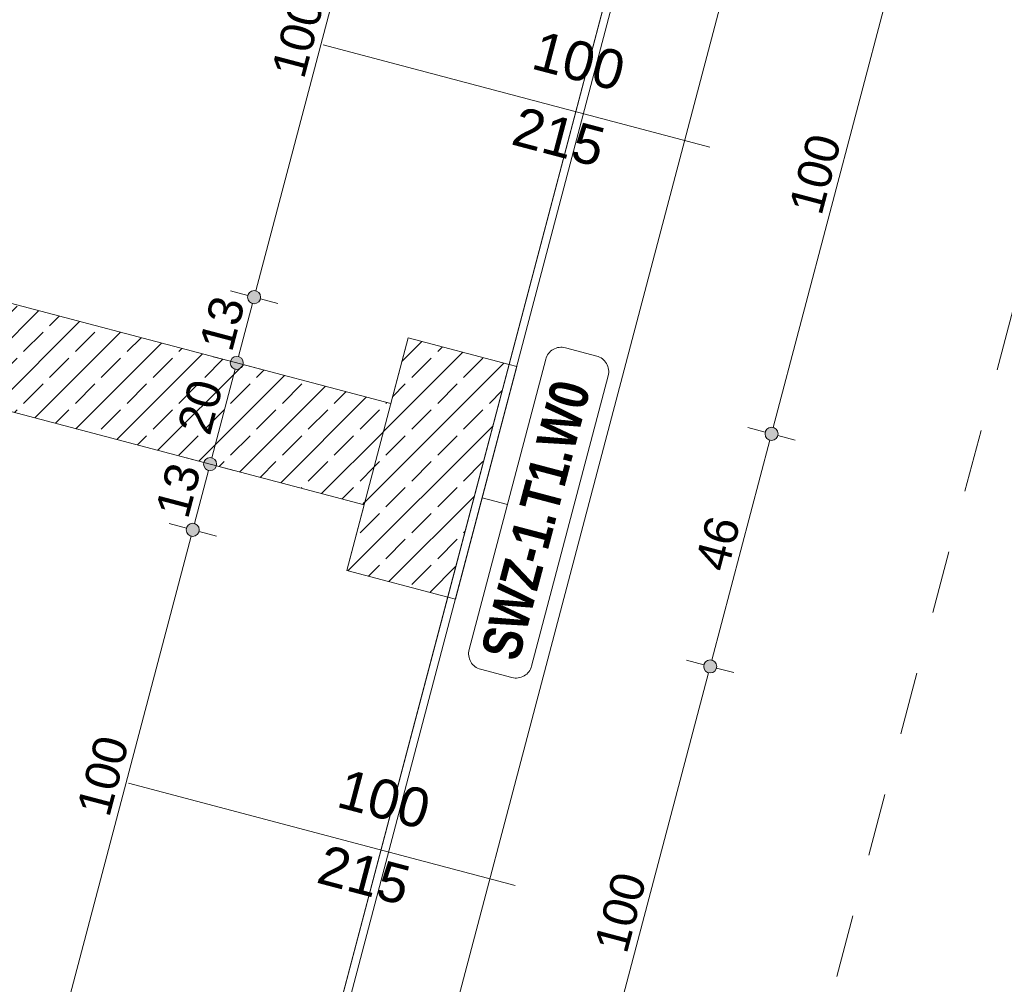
# Model space of a CAD drawing. Header units: millimetres. Extents: x -176817 to 18864955, y -12996033 to 201123.
# Tile 225 of 256: x 160835 to 162718, y 3963 to 5807. Entities that reach past the tile are written whole.
import ezdxf

# ---------------------------------------------------------------- set-up
doc = ezdxf.new("R2010")
doc.units = ezdxf.units.MM
doc.header["$MEASUREMENT"] = 0
doc.linetypes.add('Przerywana', pattern=[240, 120, -120])
for name, color, linetype in [('210-A Strefy', 7, 'Continuous'), ('213-A Wymiarowanie wewnętrzne', 7, 'Continuous'), ('215-A Wymiarowanie wewnętrzne 1_50', 7, 'Continuous'), ('230-A Ściany wewnętrzne', 7, 'Continuous'), ('292-PPOŻ - Linie', 7, 'Continuous'), ('299- A Etykiety ścian', 7, 'Continuous'), ('460-K Stropy', 7, 'Continuous'), ('840-G Znaczniki przekroje', 7, 'Continuous'), ('Znaczniki drzwi Archicada', 7, 'Continuous')]:
    doc.layers.add(name, color=color, linetype=linetype)
doc.styles.add('STYL_AUTOMATYCZNY_3', font='arial.ttf')
doc.styles.add('STYL_AUTOMATYCZNY_4', font='arial.ttf')
doc.styles.add('STYL_AUTOMATYCZNY_6', font='ARIALN.TTF')
doc.linetypes.add('PPOŻ EI 30', pattern='A,0,[2,TKI_PWY_A_AR_PAB_RZ_KN02_03_04_ Poziom +1 - fragment A1.Shx,S=3.968254,R=0,X=0,Y=0],-505,0', length=505)
doc.dimstyles.new('STYL_AUTOMATYCZNY__3', dxfattribs={"dimtxt": 64.999998, "dimasz": 47.5, "dimexe": 0.18, "dimexo": 0.0625, "dimgap": 0, "dimtad": 1, "dimdec": 1, "dimlfac": 0.1, "dimzin": 0, "dimdsep": 46, "dimtxsty": 'STYL_AUTOMATYCZNY_4', "dimblk": 'ARROWHEAD_11', "dimblk1": 'ARROWHEAD_11', "dimblk2": 'ARROWHEAD_11', "dimcen": 0.09, "dimclrd": 30, "dimclre": 30, "dimclrt": 30, "dimazin": 0, "dimtfac": 1, "dimtdec": 4, "dimtmove": 0, "dimatfit": 3, "dimfxl": 0, "dimtolj": 1, "dimtzin": 0, "dimarcsym": 0})
pattern_1 = [(45, (0, 0), (-49.497475, 49.497475), []), (45, (-24.75, 24.75), (-49.497475, 49.497475), [52.5, -17.5])]

# ---------------------------------------------------------------- blocks, each defined once
blk = doc.blocks.new('Strop_11_2', base_point=(159006, 3881))
at = {"layer": '460-K Stropy', "color": 255, "linetype": 'Continuous', "lineweight": 0, "flags": 128}
blk.add_lwpolyline([(159006, 3881), (158141.1, 603.2), (161689.6, -333.1), (161638.6, -526.6), (164703.7, -1335.4), (167169.6, 8009.8), (162828.2, 9155.4), (162145.8, 6569.2), (161952.4, 6620.2), (161832.5, 6165.8), (162025.9, 6114.7), (161770.7, 5147.8), (161577.4, 5198.9), (161460, 4754.1), (161653.4, 4703.1), (161398.1, 3735.6), (161204.7, 3786.6), (161084.9, 3332.4)], close=True, dxfattribs=at)
blk = doc.blocks.new('Komunikacja_1.21a_32_2', base_point=(163720.3, 3763.5))
at = {"layer": '210-A Strefy', "color": 7, "linetype": 'Continuous', "lineweight": 0, "flags": 128}
blk.add_lwpolyline([(161264.7, 3171.2), (165577.1, 2033.3), (166156.9, 4230.5), (165916.2, 4294), (166186, 5316.6), (167553.1, 4955.8), (168229.3, 7518.1), (162790.4, 8953.3)], close=True, dxfattribs=at)
blk = doc.blocks.new('Strop_31_2', base_point=(160121.9, 6934.2))
at = {"layer": '460-K Stropy', "color": 255, "linetype": 'Continuous', "lineweight": 0, "flags": 128}
blk.add_lwpolyline([(160121.9, 6934.2), (159296.1, 3804.5), (161278.2, 3281.4), (162200.7, 6777.1), (160218.5, 7300.1)], close=True, dxfattribs=at)
blk = doc.blocks.new('*D3114')
at = {"layer": '213-A Wymiarowanie wewnętrzne', "linetype": 'Continuous', "lineweight": 200}
for points in [[(161128.7, 3546), (161129.7, 3541.2), (161132.4, 3537.1), (161136.4, 3534.4), (161141.2, 3533.5), (161146, 3534.4), (161150.1, 3537.1), (161152.8, 3541.2), (161153.7, 3546), (161152.8, 3550.8), (161150.1, 3554.8), (161146, 3557.5), (161141.2, 3558.5), (161136.4, 3557.5), (161132.4, 3554.8), (161129.7, 3550.8)], [(161322.1, 3495), (161323, 3490.2), (161325.8, 3486.1), (161329.8, 3483.4), (161334.6, 3482.5), (161339.4, 3483.4), (161343.4, 3486.1), (161346.1, 3490.2), (161347.1, 3495), (161346.1, 3499.7), (161343.4, 3503.8), (161339.4, 3506.5), (161334.6, 3507.5), (161329.8, 3506.5), (161325.8, 3503.8), (161323, 3499.7)]]:
    blk.add_hatch(color=30, dxfattribs=at).paths.add_polyline_path(points)
at = {"layer": '213-A Wymiarowanie wewnętrzne', "color": 30, "linetype": 'Continuous', "lineweight": 0}
for p, q in [((161322.5, 3498.1), (161153.3, 3542.8)), ((161346.6, 3540.3), (161337.8, 3507))]:
    blk.add_line(p, q, dxfattribs=at)
blk.add_circle((161141.2, 3546), 12.5, dxfattribs=at)
at = {"layer": '213-A Wymiarowanie wewnętrzne', "color": 30, "lineweight": 200, "insert": (161193.3, 3545.7), "char_height": 65, "attachment_point": 7, "rotation": 345.218, "style": 'STYL_AUTOMATYCZNY_4'}
blk.add_mtext('\\A1;{\\pql;\\fArial|b0|i0|c238|p0;\\W1.000000;20}', dxfattribs=at)
blk = doc.blocks.new('ARROWHEAD_11')
at = {"color": 0, "linetype": 'Continuous', "lineweight": 0}
blk.add_line((0, 0), (-1, 0), dxfattribs=at)
at = {"color": 0, "linetype": 'Continuous', "lineweight": 0, "const_width": 0.25, "flags": 128}
blk.add_lwpolyline([(-0.125, 0, 1), (0.125, 0, 1)], format="xyb", close=True, dxfattribs=at)
blk = doc.blocks.new('*D3115')
at = {"layer": '213-A Wymiarowanie wewnętrzne', "linetype": 'Continuous', "lineweight": 200}
for points in [[(159339.9, 4018), (159340.9, 4013.2), (159343.6, 4009.2), (159347.7, 4006.4), (159352.4, 4005.5), (159357.2, 4006.4), (159361.3, 4009.2), (159364, 4013.2), (159364.9, 4018), (159364, 4022.8), (159361.3, 4026.8), (159357.2, 4029.5), (159352.4, 4030.5), (159347.7, 4029.5), (159343.6, 4026.8), (159340.9, 4022.8)], [(161128.7, 3546), (161129.7, 3541.2), (161132.4, 3537.1), (161136.4, 3534.4), (161141.2, 3533.5), (161146, 3534.4), (161150.1, 3537.1), (161152.8, 3541.2), (161153.7, 3546), (161152.8, 3550.8), (161150.1, 3554.8), (161146, 3557.5), (161141.2, 3558.5), (161136.4, 3557.5), (161132.4, 3554.8), (161129.7, 3550.8)]]:
    blk.add_hatch(color=30, dxfattribs=at).paths.add_polyline_path(points)
at = {"layer": '213-A Wymiarowanie wewnętrzne', "color": 30, "linetype": 'Continuous', "lineweight": 0}
for p, q in [((161129.1, 3549.2), (159364.5, 4014.8)), ((159349.3, 4005.9), (159340.5, 3972.7)), ((161153.2, 3591.3), (161144.4, 3558.1)), ((161138, 3533.9), (161129.3, 3500.7))]:
    blk.add_line(p, q, dxfattribs=at)
blk.add_circle((159352.4, 4018), 12.5, dxfattribs=at)
at = {"layer": '213-A Wymiarowanie wewnętrzne', "color": 30, "lineweight": 200, "insert": (160178.2, 3813.5), "char_height": 65, "attachment_point": 7, "rotation": 345.218, "style": 'STYL_AUTOMATYCZNY_4'}
blk.add_mtext('\\A1;{\\pql;\\fArial|b0|i0|c238|p0;\\W1.000000;185}', dxfattribs=at)
blk = doc.blocks.new('*D3449')
at = {"layer": '215-A Wymiarowanie wewnętrzne 1_50', "linetype": 'Continuous', "lineweight": 200}
for points in [[(162515.3, 5982.3), (162516.2, 5977.5), (162518.9, 5973.5), (162523, 5970.7), (162527.8, 5969.8), (162532.6, 5970.7), (162536.6, 5973.5), (162539.3, 5977.5), (162540.3, 5982.3), (162539.3, 5987.1), (162536.6, 5991.1), (162532.6, 5993.8), (162527.8, 5994.8), (162523, 5993.8), (162518.9, 5991.1), (162516.2, 5987.1)], [(162260.1, 5015.4), (162261.1, 5010.6), (162263.8, 5006.6), (162267.9, 5003.8), (162272.6, 5002.9), (162277.4, 5003.8), (162281.5, 5006.6), (162284.2, 5010.6), (162285.1, 5015.4), (162284.2, 5020.2), (162281.5, 5024.2), (162277.4, 5026.9), (162272.6, 5027.9), (162267.9, 5026.9), (162263.8, 5024.2), (162261.1, 5020.2)]]:
    blk.add_hatch(color=30, dxfattribs=at).paths.add_polyline_path(points)
at = {"layer": '215-A Wymiarowanie wewnętrzne 1_50', "color": 30, "linetype": 'Continuous', "lineweight": 0}
for p, q in [((162524.6, 5970.2), (162275.8, 5027.5)), ((162539.9, 5979.1), (162573.1, 5970.3)), ((162227.3, 5027.4), (162260.6, 5018.6)), ((162284.7, 5012.2), (162318, 5003.4))]:
    blk.add_line(p, q, dxfattribs=at)
blk.add_circle((162272.6, 5015.4), 12.5, dxfattribs=at)
at = {"layer": '215-A Wymiarowanie wewnętrzne 1_50', "color": 30, "lineweight": 200, "insert": (162368.7, 5430.3), "char_height": 65, "attachment_point": 7, "rotation": 75.218, "style": 'STYL_AUTOMATYCZNY_4'}
blk.add_mtext('\\A1;{\\pql;\\fArial|b0|i0|c238|p0;\\W1.000000;100}', dxfattribs=at)
blk = doc.blocks.new('*D3450')
at = {"layer": '215-A Wymiarowanie wewnętrzne 1_50', "linetype": 'Continuous', "lineweight": 200}
for points in [[(162260.1, 5015.4), (162261.1, 5010.6), (162263.8, 5006.6), (162267.9, 5003.8), (162272.6, 5002.9), (162277.4, 5003.8), (162281.5, 5006.6), (162284.2, 5010.6), (162285.1, 5015.4), (162284.2, 5020.2), (162281.5, 5024.2), (162277.4, 5026.9), (162272.6, 5027.9), (162267.9, 5026.9), (162263.8, 5024.2), (162261.1, 5020.2)], [(162142.8, 4570.6), (162143.7, 4565.8), (162146.4, 4561.8), (162150.5, 4559.1), (162155.3, 4558.1), (162160.1, 4559.1), (162164.1, 4561.8), (162166.8, 4565.8), (162167.8, 4570.6), (162166.8, 4575.4), (162164.1, 4579.5), (162160.1, 4582.2), (162155.3, 4583.1), (162150.5, 4582.2), (162146.4, 4579.5), (162143.7, 4575.4)]]:
    blk.add_hatch(color=30, dxfattribs=at).paths.add_polyline_path(points)
at = {"layer": '215-A Wymiarowanie wewnętrzne 1_50', "color": 30, "linetype": 'Continuous', "lineweight": 0}
for p, q in [((162269.4, 5003.3), (162158.5, 4582.7)), ((162110, 4582.6), (162143.2, 4573.8)), ((162167.4, 4567.4), (162200.6, 4558.7))]:
    blk.add_line(p, q, dxfattribs=at)
blk.add_circle((162155.3, 4570.6), 12.5, dxfattribs=at)
at = {"layer": '215-A Wymiarowanie wewnętrzne 1_50', "color": 30, "lineweight": 200, "insert": (162188.7, 4748.4), "char_height": 65, "attachment_point": 7, "rotation": 75.218, "style": 'STYL_AUTOMATYCZNY_4'}
blk.add_mtext('\\A1;{\\pql;\\fArial|b0|i0|c238|p0;\\W1.000000;46}', dxfattribs=at)
blk = doc.blocks.new('*D3451')
at = {"layer": '215-A Wymiarowanie wewnętrzne 1_50', "linetype": 'Continuous', "lineweight": 200}
for points in [[(162142.8, 4570.6), (162143.7, 4565.8), (162146.4, 4561.8), (162150.5, 4559.1), (162155.3, 4558.1), (162160.1, 4559.1), (162164.1, 4561.8), (162166.8, 4565.8), (162167.8, 4570.6), (162166.8, 4575.4), (162164.1, 4579.5), (162160.1, 4582.2), (162155.3, 4583.1), (162150.5, 4582.2), (162146.4, 4579.5), (162143.7, 4575.4)], [(161887.6, 3603.7), (161888.6, 3598.9), (161891.3, 3594.9), (161895.3, 3592.2), (161900.1, 3591.2), (161904.9, 3592.2), (161909, 3594.9), (161911.7, 3598.9), (161912.6, 3603.7), (161911.7, 3608.5), (161909, 3612.6), (161904.9, 3615.3), (161900.1, 3616.2), (161895.3, 3615.3), (161891.3, 3612.6), (161888.6, 3608.5)]]:
    blk.add_hatch(color=30, dxfattribs=at).paths.add_polyline_path(points)
at = {"layer": '215-A Wymiarowanie wewnętrzne 1_50', "color": 30, "linetype": 'Continuous', "lineweight": 0}
for p, q in [((162152.1, 4558.5), (161903.3, 3615.8)), ((162167.4, 4567.4), (162200.6, 4558.7)), ((161854.8, 3615.7), (161888, 3606.9))]:
    blk.add_line(p, q, dxfattribs=at)
blk.add_circle((161900.1, 3603.7), 12.5, dxfattribs=at)
at = {"layer": '215-A Wymiarowanie wewnętrzne 1_50', "color": 30, "lineweight": 200, "insert": (161996.2, 4018.6), "char_height": 65, "attachment_point": 7, "rotation": 75.218, "style": 'STYL_AUTOMATYCZNY_4'}
blk.add_mtext('\\A1;{\\pql;\\fArial|b0|i0|c238|p0;\\W1.000000;100}', dxfattribs=at)
blk = doc.blocks.new('*D3471')
at = {"layer": '215-A Wymiarowanie wewnętrzne 1_50', "linetype": 'Continuous', "lineweight": 200}
for points in [[(165624.6, 4316.4), (165625.5, 4311.6), (165628.2, 4307.6), (165632.3, 4304.9), (165637.1, 4303.9), (165641.9, 4304.9), (165645.9, 4307.6), (165648.6, 4311.6), (165649.6, 4316.4), (165648.6, 4321.2), (165645.9, 4325.3), (165641.9, 4328), (165637.1, 4328.9), (165632.3, 4328), (165628.2, 4325.3), (165625.5, 4321.2)], [(165085.5, 2273.5), (165086.5, 2268.7), (165089.2, 2264.6), (165093.2, 2261.9), (165098, 2261), (165102.8, 2261.9), (165106.8, 2264.6), (165109.5, 2268.7), (165110.5, 2273.5), (165109.5, 2278.3), (165106.8, 2282.3), (165102.8, 2285), (165098, 2286), (165093.2, 2285), (165089.2, 2282.3), (165086.5, 2278.3)]]:
    blk.add_hatch(color=30, dxfattribs=at).paths.add_polyline_path(points)
at = {"layer": '215-A Wymiarowanie wewnętrzne 1_50', "color": 30, "linetype": 'Continuous', "lineweight": 0}
for p, q in [((165682.4, 4304.5), (165649.2, 4313.2)), ((165101.2, 2285.6), (165633.9, 4304.3)), ((165085.9, 2276.7), (165052.7, 2285.4)), ((165091.6, 2249.3), (165094.8, 2261.4)), ((165143.3, 2261.5), (165110.1, 2270.3))]:
    blk.add_line(p, q, dxfattribs=at)
blk.add_circle((165098, 2273.5), 12.5, dxfattribs=at)
at = {"layer": '215-A Wymiarowanie wewnętrzne 1_50', "color": 30, "lineweight": 200, "insert": (165327.4, 3193.6), "char_height": 65, "attachment_point": 7, "rotation": 75.218, "style": 'STYL_AUTOMATYCZNY_4'}
blk.add_mtext('\\A1;{\\pql;\\fArial|b0|i0|c238|p0;\\W1.000000;211,3}', dxfattribs=at)
blk = doc.blocks.new('*D3947')
at = {"layer": '213-A Wymiarowanie wewnętrzne', "linetype": 'Continuous', "lineweight": 200}
for points in [[(161525.5, 6243.5), (161526.5, 6238.7), (161529.2, 6234.6), (161533.3, 6231.9), (161538, 6231), (161542.8, 6231.9), (161546.9, 6234.6), (161549.6, 6238.7), (161550.5, 6243.5), (161549.6, 6248.2), (161546.9, 6252.3), (161542.8, 6255), (161538, 6256), (161533.3, 6255), (161529.2, 6252.3), (161526.5, 6248.2)], [(161270.4, 5276.6), (161271.4, 5271.8), (161274.1, 5267.7), (161278.1, 5265), (161282.9, 5264.1), (161287.7, 5265), (161291.7, 5267.7), (161294.5, 5271.8), (161295.4, 5276.6), (161294.5, 5281.3), (161291.7, 5285.4), (161287.7, 5288.1), (161282.9, 5289.1), (161278.1, 5288.1), (161274.1, 5285.4), (161271.4, 5281.3)]]:
    blk.add_hatch(color=30, dxfattribs=at).paths.add_polyline_path(points)
at = {"layer": '213-A Wymiarowanie wewnętrzne', "color": 30, "linetype": 'Continuous', "lineweight": 0}
for p, q in [((161534.9, 6231.4), (161286.1, 5288.6)), ((161237.6, 5288.5), (161270.8, 5279.7))]:
    blk.add_line(p, q, dxfattribs=at)
at = {"layer": '213-A Wymiarowanie wewnętrzne', "color": 30, "lineweight": 200, "insert": (161378.9, 5691.4), "char_height": 65, "attachment_point": 7, "rotation": 75.218, "style": 'STYL_AUTOMATYCZNY_4'}
blk.add_mtext('\\A1;{\\pql;\\fArial|b0|i0|c238|p0;\\W1.000000;100}', dxfattribs=at)
blk = doc.blocks.new('*D3948')
at = {"layer": '213-A Wymiarowanie wewnętrzne', "linetype": 'Continuous', "lineweight": 200}
for points in [[(161270.4, 5276.6), (161271.4, 5271.8), (161274.1, 5267.7), (161278.1, 5265), (161282.9, 5264.1), (161287.7, 5265), (161291.7, 5267.7), (161294.5, 5271.8), (161295.4, 5276.6), (161294.5, 5281.3), (161291.7, 5285.4), (161287.7, 5288.1), (161282.9, 5289.1), (161278.1, 5288.1), (161274.1, 5285.4), (161271.4, 5281.3)], [(161237.2, 5150.9), (161238.2, 5146.1), (161240.9, 5142), (161245, 5139.3), (161249.7, 5138.4), (161254.5, 5139.3), (161258.6, 5142), (161261.3, 5146.1), (161262.2, 5150.9), (161261.3, 5155.6), (161258.6, 5159.7), (161254.5, 5162.4), (161249.7, 5163.4), (161245, 5162.4), (161240.9, 5159.7), (161238.2, 5155.6)]]:
    blk.add_hatch(color=30, dxfattribs=at).paths.add_polyline_path(points)
at = {"layer": '213-A Wymiarowanie wewnętrzne', "color": 30, "linetype": 'Continuous', "lineweight": 0}
for p, q in [((161237.6, 5288.5), (161270.8, 5279.7)), ((161295, 5273.4), (161328.2, 5264.6)), ((161279.7, 5264.5), (161252.9, 5162.9)), ((161204.4, 5162.8), (161237.7, 5154)), ((161261.8, 5147.7), (161295.1, 5138.9))]:
    blk.add_line(p, q, dxfattribs=at)
for centre in [(161282.9, 5276.6), (161249.7, 5150.9)]:
    blk.add_circle(centre, 12.5, dxfattribs=at)
at = {"layer": '213-A Wymiarowanie wewnętrzne', "color": 30, "lineweight": 200, "insert": (161241.1, 5169.1), "char_height": 65, "attachment_point": 7, "rotation": 75.218, "style": 'STYL_AUTOMATYCZNY_4'}
blk.add_mtext('\\A1;{\\pql;\\fArial|b0|i0|c238|p0;\\W1.000000;13}', dxfattribs=at)
blk = doc.blocks.new('*D3949')
at = {"layer": '213-A Wymiarowanie wewnętrzne', "linetype": 'Continuous', "lineweight": 200}
for points in [[(161237.2, 5150.9), (161238.2, 5146.1), (161240.9, 5142), (161245, 5139.3), (161249.7, 5138.4), (161254.5, 5139.3), (161258.6, 5142), (161261.3, 5146.1), (161262.2, 5150.9), (161261.3, 5155.6), (161258.6, 5159.7), (161254.5, 5162.4), (161249.7, 5163.4), (161245, 5162.4), (161240.9, 5159.7), (161238.2, 5155.6)], [(161186.2, 4957.5), (161187.2, 4952.7), (161189.9, 4948.6), (161193.9, 4945.9), (161198.7, 4945), (161203.5, 4945.9), (161207.5, 4948.6), (161210.3, 4952.7), (161211.2, 4957.5), (161210.3, 4962.3), (161207.5, 4966.3), (161203.5, 4969), (161198.7, 4970), (161193.9, 4969), (161189.9, 4966.3), (161187.2, 4962.3)]]:
    blk.add_hatch(color=30, dxfattribs=at).paths.add_polyline_path(points)
at = {"layer": '213-A Wymiarowanie wewnętrzne', "color": 30, "linetype": 'Continuous', "lineweight": 0}
for p, q in [((161246.5, 5138.8), (161201.9, 4969.6)), ((161153.4, 4969.4), (161186.6, 4960.7))]:
    blk.add_line(p, q, dxfattribs=at)
at = {"layer": '213-A Wymiarowanie wewnętrzne', "color": 30, "lineweight": 200, "insert": (161199, 5009.5), "char_height": 65, "attachment_point": 7, "rotation": 75.218, "style": 'STYL_AUTOMATYCZNY_4'}
blk.add_mtext('\\A1;{\\pql;\\fArial|b0|i0|c238|p0;\\W1.000000;20}', dxfattribs=at)
blk = doc.blocks.new('*D3950')
at = {"layer": '213-A Wymiarowanie wewnętrzne', "linetype": 'Continuous', "lineweight": 200}
for points in [[(161186.2, 4957.5), (161187.2, 4952.7), (161189.9, 4948.6), (161193.9, 4945.9), (161198.7, 4945), (161203.5, 4945.9), (161207.5, 4948.6), (161210.3, 4952.7), (161211.2, 4957.5), (161210.3, 4962.3), (161207.5, 4966.3), (161203.5, 4969), (161198.7, 4970), (161193.9, 4969), (161189.9, 4966.3), (161187.2, 4962.3)], [(161153, 4831.8), (161154, 4827), (161156.7, 4822.9), (161160.8, 4820.2), (161165.5, 4819.3), (161170.3, 4820.2), (161174.4, 4822.9), (161177.1, 4827), (161178, 4831.8), (161177.1, 4836.6), (161174.4, 4840.6), (161170.3, 4843.3), (161165.5, 4844.3), (161160.8, 4843.3), (161156.7, 4840.6), (161154, 4836.6)]]:
    blk.add_hatch(color=30, dxfattribs=at).paths.add_polyline_path(points)
at = {"layer": '213-A Wymiarowanie wewnętrzne', "color": 30, "linetype": 'Continuous', "lineweight": 0}
for p, q in [((161210.8, 4954.3), (161244, 4945.5)), ((161195.5, 4945.4), (161168.7, 4843.9)), ((161120.2, 4843.7), (161153.5, 4835))]:
    blk.add_line(p, q, dxfattribs=at)
blk.add_circle((161198.7, 4957.5), 12.5, dxfattribs=at)
at = {"layer": '213-A Wymiarowanie wewnętrzne', "color": 30, "lineweight": 200, "insert": (161156.9, 4850), "char_height": 65, "attachment_point": 7, "rotation": 75.218, "style": 'STYL_AUTOMATYCZNY_4'}
blk.add_mtext('\\A1;{\\pql;\\fArial|b0|i0|c238|p0;\\W1.000000;13}', dxfattribs=at)
blk = doc.blocks.new('*D3951')
at = {"layer": '213-A Wymiarowanie wewnętrzne', "linetype": 'Continuous', "lineweight": 200}
for points in [[(161153, 4831.8), (161154, 4827), (161156.7, 4822.9), (161160.8, 4820.2), (161165.5, 4819.3), (161170.3, 4820.2), (161174.4, 4822.9), (161177.1, 4827), (161178, 4831.8), (161177.1, 4836.6), (161174.4, 4840.6), (161170.3, 4843.3), (161165.5, 4844.3), (161160.8, 4843.3), (161156.7, 4840.6), (161154, 4836.6)], [(160897.9, 3864.9), (160898.9, 3860.1), (160901.6, 3856), (160905.6, 3853.3), (160910.4, 3852.4), (160915.2, 3853.3), (160919.2, 3856), (160921.9, 3860.1), (160922.9, 3864.9), (160921.9, 3869.7), (160919.2, 3873.7), (160915.2, 3876.4), (160910.4, 3877.4), (160905.6, 3876.4), (160901.6, 3873.7), (160898.9, 3869.7)]]:
    blk.add_hatch(color=30, dxfattribs=at).paths.add_polyline_path(points)
at = {"layer": '213-A Wymiarowanie wewnętrzne', "color": 30, "linetype": 'Continuous', "lineweight": 0}
for p, q in [((161177.6, 4828.6), (161210.9, 4819.8)), ((161162.4, 4819.7), (160913.6, 3877)), ((160865.1, 3876.8), (160898.3, 3868.1)), ((160922.5, 3861.7), (160955.7, 3852.9))]:
    blk.add_line(p, q, dxfattribs=at)
for centre in [(161165.5, 4831.8), (160910.4, 3864.9)]:
    blk.add_circle(centre, 12.5, dxfattribs=at)
at = {"layer": '213-A Wymiarowanie wewnętrzne', "color": 30, "lineweight": 200, "insert": (161006.4, 4279.7), "char_height": 65, "attachment_point": 7, "rotation": 75.218, "style": 'STYL_AUTOMATYCZNY_4'}
blk.add_mtext('\\A1;{\\pql;\\fArial|b0|i0|c238|p0;\\W1.000000;100}', dxfattribs=at)
blk = doc.blocks.new('Etykieta_89_2', base_point=(161719, 4893.1))
at = {"layer": '299- A Etykiety ścian', "color": 5, "linetype": 'Continuous', "lineweight": 0}
blk.add_line((161719, 4893.1), (161767.4, 4880.4), dxfattribs=at)
at = {"layer": '299- A Etykiety ścian', "color": 5, "linetype": 'Continuous', "lineweight": 0, "flags": 128}
blk.add_lwpolyline([(161840.6, 5157.9, -0.414214), (161878.4, 5179.9), (161938.1, 5164.1, -0.414214), (161960.1, 5126.4), (161813.6, 4571.3, -0.414214), (161775.9, 4549.3), (161716.1, 4565.1, -0.414214), (161694.2, 4602.8)], format="xyb", close=True, dxfattribs=at)
at = {"layer": '299- A Etykiety ścian', "color": 7, "lineweight": 0, "insert": (161715.6, 4597.2), "char_height": 75, "attachment_point": 1, "rotation": 75.218, "style": 'STYL_AUTOMATYCZNY_6'}
blk.add_mtext('\\A1;{\\pql;\\pt0,1000;\\fArial Narrow|b1|i0|c238|p0;\\W1.000000;SWZ-1.T1.W0\\fArial Narrow|b1|i0|c238|p0;\\W1.000000;\\A1{\\H.66x;\\S^  ;}\\fArial Narrow|b1|i0|c238|p0;\\W1.000000;\\fArial Narrow|b1|i0|c238|p0;\\W1.000000;\\A1{\\H.66x;\\S^  ;}\\fArial Narrow|b1|i0|c238|p0;\\W1.000000; \\fArial Narrow|b1|i0|c238|p0;\\W1.000000;\\fArial Narrow|b1|i0|c238|p0;\\W1.000000;\\fArial Narrow|b1|i0|c238|p0;\\W1.000000;\\fArial Narrow|b1|i0|c238|p0;\\W1.000000;\\fArial Narrow|b1|i0|c238|p0;\\W1.000000;\\fArial Narrow|b1|i0|c238|p0;\\W1.000000;\\fArial Narrow|b1|i0|c238|p0;\\W1.000000;\\fArial Narrow|b1|i0|c238|p0;\\W1.000000;\\fArial Narrow|b1|i0|c238|p0;\\W1.000000;\\fArial Narrow|b1|i0|c238|p0;\\W1.000000;\\fArial Narrow|b1|i0|c238|p0;\\W1.000000;\\fArial Narrow|b1|i0|c238|p0;\\W1.000000;\\fArial Narrow|b1|i0|c238|p0;\\W1.000000;\\fArial Narrow|b1|i0|c238|p0;\\W1.000000;\\fArial Narrow|b1|i0|c238|p0;\\W1.000000;\\fArial Narrow|b1|i0|c238|p0;\\W1.000000;\\fArial Narrow|b1|i0|c238|p0;\\W1.000000;\\fArial Narrow|b1|i0|c238|p0;\\W1.000000;\\fArial Narrow|b1|i0|c238|p0;\\W1.000000;\\fArial Narrow|b1|i0|c238|p0;\\W1.000000;\\fArial Narrow|b1|i0|c238|p0;\\W1.000000;\\fArial Narrow|b1|i0|c238|p0;\\W1.000000;\\fArial Narrow|b1|i0|c238|p0;\\W1.000000;\\fArial Narrow|b1|i0|c238|p0;\\W1.000000;\\fArial Narrow|b1|i0|c238|p0;\\W1.000000;\\fArial Narrow|b1|i0|c238|p0;\\W1.000000;\\fArial Narrow|b1|i0|c238|p0;\\W1.000000;\\fArial Narrow|b1|i0|c238|p0;\\W1.000000;\\fArial Narrow|b1|i0|c238|p0;\\W1.000000;\\fArial Narrow|b1|i0|c238|p0;\\W1.000000;\\fArial Narrow|b1|i0|c238|p0;\\W1.000000;\\fArial Narrow|b1|i0|c238|p0;\\W1.000000;\\fArial Narrow|b1|i0|c238|p0;\\W1.000000;\\fArial Narrow|b1|i0|c238|p0;\\W1.000000;\\fArial Narrow|b1|i0|c238|p0;\\W1.000000;\\fArial Narrow|b1|i0|c238|p0;\\W1.000000;\\fArial Narrow|b1|i0|c238|p0;\\W1.000000;\\fArial Narrow|b1|i0|c238|p0;\\W1.000000;\\fArial Narrow|b1|i0|c238|p0;\\W1.000000;\\fArial Narrow|b1|i0|c238|p0;\\W1.000000;\\fArial Narrow|b1|i0|c238|p0;\\W1.000000;\\fArial Narrow|b1|i0|c238|p0;\\W1.000000;\\fArial Narrow|b1|i0|c238|p0;\\W1.000000;}', dxfattribs=at)
blk = doc.blocks.new('Ściana_300_2', base_point=(161615.4, 4951))
at = {"layer": '230-A Ściany wewnętrzne', "linetype": 'Continuous', "lineweight": 0, "true_color": 0x000000}
h = blk.add_hatch(dxfattribs=at)
h.set_pattern_fill('Beton_zbrojony_0002', color=18, style=0, pattern_type=2)
h.set_pattern_definition(pattern_1)
h.paths.add_polyline_path([(161544.2, 5073.2), (159755.4, 5545.2), (159704.4, 5351.8), (161493.2, 4879.8)])
at = {"layer": '230-A Ściany wewnętrzne', "color": 7, "linetype": 'Continuous', "lineweight": 0, "flags": 128}
for points in [[(161544.2, 5073.2), (159755.4, 5545.2)], [(159704.4, 5351.8), (161493.2, 4879.8)]]:
    blk.add_lwpolyline(points, dxfattribs=at)
blk = doc.blocks.new('Znacznik D 27[610]_2', base_point=(161540.3, 4215.8))
at = {"layer": 'Znaczniki drzwi Archicada', "color": 7, "linetype": 'Continuous', "lineweight": 0}
blk.add_line((161782, 4152), (161042.4, 4347.2), dxfattribs=at)
at = {"layer": 'Znaczniki drzwi Archicada', "color": 7, "lineweight": 0, "char_height": 75, "attachment_point": 7, "rotation": 345.218, "style": 'STYL_AUTOMATYCZNY_3'}
for s, insert in [('\\A1;{\\pql;\\pt0;\\fArial|b0|i0|c238|p0;\\W1.000000;100\\fArial|b0|i0|c238|p0;\\W1.000000;\\A1{\\H.66x;\\S^  ;}\\fArial|b0|i0|c238|p0;\\W1.000000;\\fArial|b0|i0|c238|p0;\\W1.000000;}', (161432, 4281.8)), ('\\A1;{\\pql;\\pt0;\\fArial|b0|i0|c238|p0;\\W1.000000;215\\fArial|b0|i0|c238|p0;\\W1.000000;\\A1{\\H.66x;\\S^  ;}\\fArial|b0|i0|c238|p0;\\W1.000000;\\fArial|b0|i0|c238|p0;\\W1.000000;}', (161393.7, 4136.8))]:
    blk.add_mtext(s, dxfattribs=dict(at, insert=insert))
blk = doc.blocks.new('Prosty otwór drzwiowy[71]_2')
at = {"layer": '230-A Ściany wewnętrzne', "color": 7, "linetype": 'Continuous', "lineweight": 0}
for p, q in [((161653.4, 4703.1), (161460, 4754.1)), ((161667.9, 4699.2), (161653.4, 4703.1)), ((161398.2, 3736.1), (161204.9, 3787.2)), ((161412.7, 3732.3), (161398.2, 3736.1))]:
    blk.add_line(p, q, dxfattribs=at)
at = {"layer": 'Znaczniki drzwi Archicada', "color": 7, "lineweight": 0}
blk.add_blockref('Znacznik D 27[610]_2', (161540.3, 4215.8), dxfattribs=at)
blk = doc.blocks.new('Znacznik D 27[611]_2', base_point=(161912.8, 5627.5))
at = {"layer": 'Znaczniki drzwi Archicada', "color": 7, "linetype": 'Continuous', "lineweight": 0}
blk.add_line((162154.5, 5563.7), (161414.9, 5758.9), dxfattribs=at)
at = {"layer": 'Znaczniki drzwi Archicada', "color": 7, "lineweight": 0, "char_height": 75, "attachment_point": 7, "rotation": 345.218, "style": 'STYL_AUTOMATYCZNY_3'}
for s, insert in [('\\A1;{\\pql;\\pt0;\\fArial|b0|i0|c238|p0;\\W1.000000;100\\fArial|b0|i0|c238|p0;\\W1.000000;\\A1{\\H.66x;\\S^  ;}\\fArial|b0|i0|c238|p0;\\W1.000000;\\fArial|b0|i0|c238|p0;\\W1.000000;}', (161804.5, 5693.5)), ('\\A1;{\\pql;\\pt0;\\fArial|b0|i0|c238|p0;\\W1.000000;215\\fArial|b0|i0|c238|p0;\\W1.000000;\\A1{\\H.66x;\\S^  ;}\\fArial|b0|i0|c238|p0;\\W1.000000;\\fArial|b0|i0|c238|p0;\\W1.000000;}', (161766.2, 5548.5))]:
    blk.add_mtext(s, dxfattribs=dict(at, insert=insert))
blk = doc.blocks.new('Prosty otwór drzwiowy[72]_2')
at = {"layer": '230-A Ściany wewnętrzne', "color": 7, "linetype": 'Continuous', "lineweight": 0}
for p, q in [((162025.9, 6114.7), (161832.5, 6165.8)), ((162040.4, 6110.9), (162025.9, 6114.7)), ((161770.7, 5147.8), (161577.4, 5198.9)), ((161785.2, 5144), (161770.7, 5147.8))]:
    blk.add_line(p, q, dxfattribs=at)
at = {"layer": 'Znaczniki drzwi Archicada', "color": 7, "lineweight": 0}
blk.add_blockref('Znacznik D 27[611]_2', (161912.8, 5627.5), dxfattribs=at)
blk = doc.blocks.new('Ściana_301_2', base_point=(162100.1, 6788.1))
at = {"layer": '230-A Ściany wewnętrzne', "linetype": 'Continuous', "lineweight": 0, "true_color": 0x000000}
h = blk.add_hatch(dxfattribs=at)
h.set_pattern_fill('Beton_zbrojony_0002', color=18, style=0, pattern_type=2)
h.set_pattern_definition(pattern_1)
h.paths.add_polyline_path([(161577.4, 5198.9), (161460, 4754.1), (161653.4, 4703.1), (161770.7, 5147.8)])
at = {"layer": '230-A Ściany wewnętrzne', "linetype": 'Continuous', "lineweight": 0}
h = blk.add_hatch(dxfattribs=at)
h.set_pattern_fill('Tynk_0002', color=1, style=0, pattern_type=2)
h.set_pattern_definition([(0, (0, 0), (0, 86.60254), [0, -50]), (0, (25, 43.3), (0, 86.60254), [0, -50])])
h.paths.add_polyline_path([(161653.4, 4703.1), (161667.9, 4699.2), (161785.2, 5144), (161770.7, 5147.8)])
at = {"layer": '230-A Ściany wewnętrzne', "color": 7, "linetype": 'Continuous', "lineweight": 0}
for p, q in [((161770.7, 5147.8), (161577.4, 5198.9)), ((161653.4, 4703.1), (161770.7, 5147.8)), ((161785.2, 5144), (161770.7, 5147.8)), ((161653.4, 4703.1), (161460, 4754.1)), ((161667.9, 4699.2), (161653.4, 4703.1))]:
    blk.add_line(p, q, dxfattribs=at)
at = {"layer": '230-A Ściany wewnętrzne', "color": 7, "linetype": 'Continuous', "lineweight": 0, "flags": 128}
for points in [[(161577.4, 5198.9), (161544.2, 5073.2)], [(161667.9, 4699.2), (161785.2, 5144)], [(161493.2, 4879.8), (161460, 4754.1)]]:
    blk.add_lwpolyline(points, dxfattribs=at)
at = {"layer": '230-A Ściany wewnętrzne', "color": 7, "linetype": 'Continuous', "lineweight": 0}
for name in ['Prosty otwór drzwiowy[72]_2', 'Prosty otwór drzwiowy[71]_2']:
    blk.add_blockref(name, (0, 0), dxfattribs=at)
blk = doc.blocks.new('Płaszczyzna odcinająca_7_2', base_point=(153316, -30439.5))
at = {"layer": '840-G Znaczniki przekroje', "color": 161, "linetype": 'Przerywana', "lineweight": 0, "true_color": 0x40a5ff}
blk.add_line((153335.1, -30367), (179831.2, 70044.8), dxfattribs=at)

msp = doc.modelspace()

# ---------------------------------------------------------------- linework, layer by layer
at = {"layer": '210-A Strefy', "color": 252, "linetype": 'Continuous', "lineweight": 0, "flags": 128}
msp.add_lwpolyline([(161264.69, 3171.23), (165577.08, 2033.3), (166156.87, 4230.52), (165916.21, 4294.02), (166186.03, 5316.59), (167553.14, 4955.85), (168229.26, 7518.14), (162790.43, 8953.31)], close=True, dxfattribs=at)
at = {"layer": '292-PPOŻ - Linie', "color": 112, "linetype": 'PPOŻ EI 30', "lineweight": 0, "true_color": 0x00bb5e}
msp.add_lwpolyline([(162951.92, 8781.43), (177272.62, 5002.55), (176658.36, 2674.7), (166103.45, 5459.87), (165779.48, 4232.12), (165302.95, 2426.24), (161537.16, 3419.94)], close=True, dxfattribs=at)

# ---------------------------------------------------------------- block references
at = {"layer": '210-A Strefy', "color": 7, "linetype": 'Continuous', "lineweight": 0}
msp.add_blockref('Komunikacja_1.21a_32_2', (163720.27, 3763.47), dxfattribs=at)
at = {"layer": '230-A Ściany wewnętrzne', "color": 7, "lineweight": 0}
for name, p in [('Ściana_301_2', (162100.14, 6788.07)), ('Ściana_300_2', (161615.37, 4950.95))]:
    msp.add_blockref(name, p, dxfattribs=at)
at = {"layer": '299- A Etykiety ścian', "color": 5, "linetype": 'Continuous', "lineweight": 0}
msp.add_blockref('Etykieta_89_2', (161719.05, 4893.12), dxfattribs=at)
at = {"layer": '460-K Stropy', "color": 255, "linetype": 'Continuous', "lineweight": 0}
for name, p in [('Strop_11_2', (159006.02, 3881)), ('Strop_31_2', (160121.93, 6934.21))]:
    msp.add_blockref(name, p, dxfattribs=at)

# ---------------------------------------------------------------- dimensions: what is measured, and where the dimension line sits
at = {"layer": '213-A Wymiarowanie wewnętrzne', "color": 30, "linetype": 'Continuous', "lineweight": 200}
for base, p1, p2, angle, picture, middle, turn in [((159352.44, 4018), (161952.42, 6620.21), (160163.65, 7092.22), 165.21803, '*D3115', (160258.28, 3826.03), 345.21803), ((161141.21, 3545.99), (161278.25, 3281.41), (161952.42, 6620.21), 165.21803, '*D3114', (161249.41, 3564.49), 345.21803), ((161282.91, 5276.56), (161832.51, 6165.76), (161577.36, 5198.86), 255.21803, '*D3947', (161366.44, 5771.46), 75.21803), ((161249.74, 5150.86), (161577.36, 5198.86), (161544.2, 5073.16), 255.21803, '*D3948', (161222.3, 5225.21), 75.21803), ((161198.71, 4957.48), (161544.2, 5073.16), (161493.17, 4879.78), 255.21803, '*D3949', (161180.2, 5065.67), 75.21803), ((161165.54, 4831.78), (161493.17, 4879.78), (161667.88, 4699.23), 255.21803, '*D3950', (161138.1, 4906.13), 75.21803), ((160910.4, 3864.88), (161667.88, 4699.23), (161412.74, 3732.32), 255.21803, '*D3951', (160993.93, 4359.78), 75.21803)]:
    dim = msp.add_linear_dim(base=base, p1=p1, p2=p2, angle=angle, dimstyle='STYL_AUTOMATYCZNY__3', dxfattribs=at)
    dim.commit()
    dim.dimension.update_dxf_attribs({"geometry": picture, "text_midpoint": middle, "dimtype": 160, "text_rotation": turn})
at = {"layer": '215-A Wymiarowanie wewnętrzne 1_50', "color": 30, "linetype": 'Continuous', "lineweight": 200}
for base, p1, p2, angle, picture, middle in [((162272.64, 5015.39), (162040.39, 6110.9), (161770.75, 5147.83), 255.21803, '*D3449', (162356.17, 5510.29)), ((162155.27, 4570.62), (161770.75, 5147.83), (161667.88, 4699.23), 255.21803, '*D3450', (162169.93, 4804.51)), ((161900.13, 3603.71), (161667.88, 4699.23), (161412.74, 3732.32), 255.21803, '*D3451', (161983.67, 4098.61)), ((165637.08, 4316.43), (161084.86, 3332.44), (165902.5, 4246.39), 75.21803, '*D3471', (165323.71, 3307.19))]:
    dim = msp.add_linear_dim(base=base, p1=p1, p2=p2, angle=angle, dimstyle='STYL_AUTOMATYCZNY__3', dxfattribs=at)
    dim.commit()
    dim.dimension.update_dxf_attribs({"geometry": picture, "text_midpoint": middle, "dimtype": 160, "text_rotation": 75.21803})

# ---------------------------------------------------------------- next in the draw order: block references
at = {"layer": '840-G Znaczniki przekroje', "color": 161, "lineweight": 0, "true_color": 0x40a5ff}
msp.add_blockref('Płaszczyzna odcinająca_7_2', (153315.96, -30439.48), dxfattribs=at)

doc.saveas('drawing.dxf')
